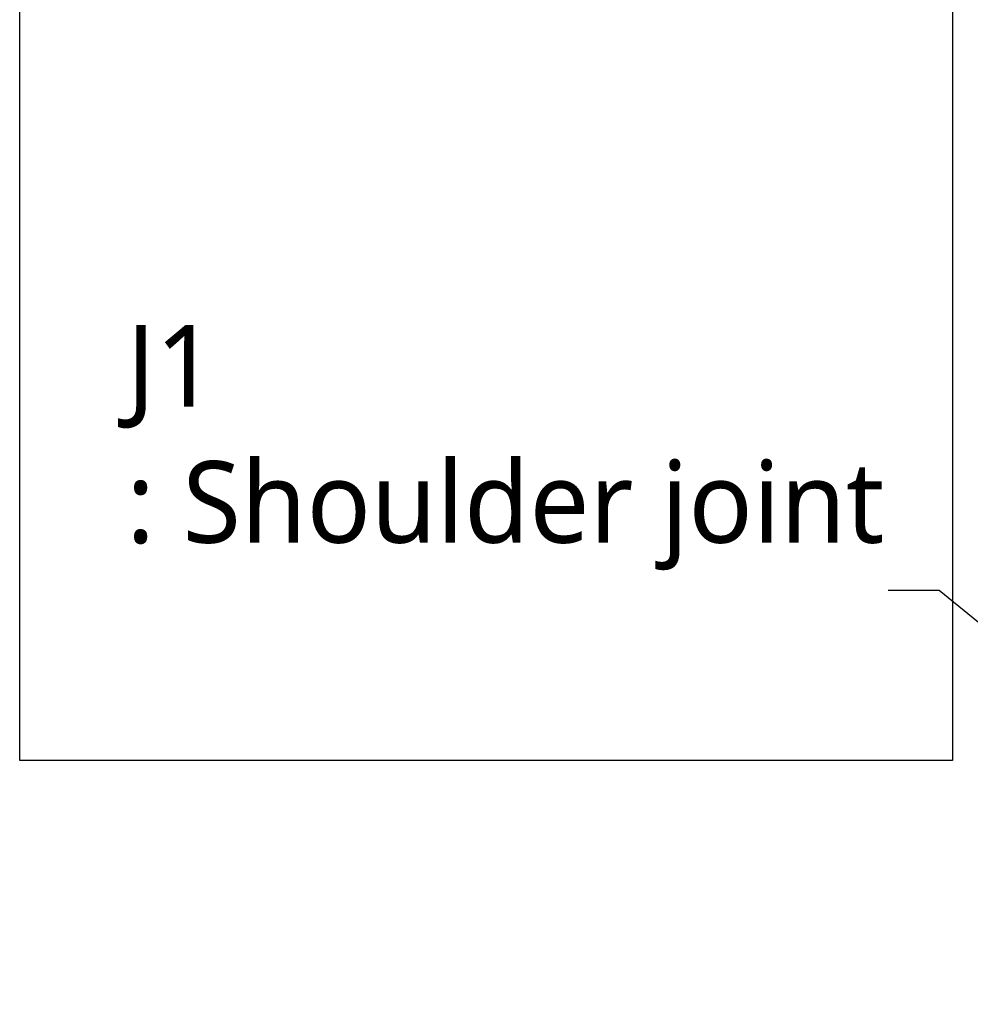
# Model space of a CAD drawing. Header units: millimetres. Extents: x 0 to 5219, y 0 to 2970.
# Tile 42 of 228: x 1510 to 1743, y 938 to 1179. Entities that reach past the tile are written whole.
import ezdxf

# ---------------------------------------------------------------- set-up
doc = ezdxf.new("R2010")
doc.units = ezdxf.units.MM
doc.header["$LTSCALE"] = 0.2
doc.layers.add('05_Section Line', color=3, linetype='Continuous')
doc.styles.add('Rainbow-5.0 Style', font='malgunsl.ttf')
doc.dimstyles.new('Rainbow-5.0 Style', dxfattribs={"dimtxt": 4, "dimasz": 2.5, "dimexe": 1, "dimexo": 1, "dimgap": 1, "dimtad": 1, "dimdsep": 46, "dimtxsty": 'Rainbow-5.0 Style', "dimcen": 0, "dimclrd": 251, "dimclre": 251, "dimclrt": 7, "dimazin": 3, "dimtp": 0.1, "dimtm": 0.1, "dimtfac": 0.61, "dimtmove": 0, "dimatfit": 3, "dimfxl": 1, "dimlwd": -1, "dimlwe": -1, "dimarcsym": 1})

msp = doc.modelspace()

# ---------------------------------------------------------------- linework, layer by layer
at = {"layer": '05_Section Line'}
msp.add_lwpolyline([(1510.122, 1741.808), (1738.642, 1741.808), (1738.642, 997.624), (1510.122, 997.624)], close=True, dxfattribs=at)

# ---------------------------------------------------------------- texts
at = {"color": 7, "insert": (1536.265, 1044.21), "char_height": 20, "attachment_point": 7, "style": 'Rainbow-5.0 Style'}
msp.add_mtext('J1\\P: Shoulder joint', dxfattribs=at)

# ---------------------------------------------------------------- leaders
msp.add_leader([(1859.549, 937.88), (1735.424, 1039.21), (1722.924, 1039.21)], dimstyle='Rainbow-5.0 Style', override={"dimscale": 5})

doc.saveas('drawing.dxf')
